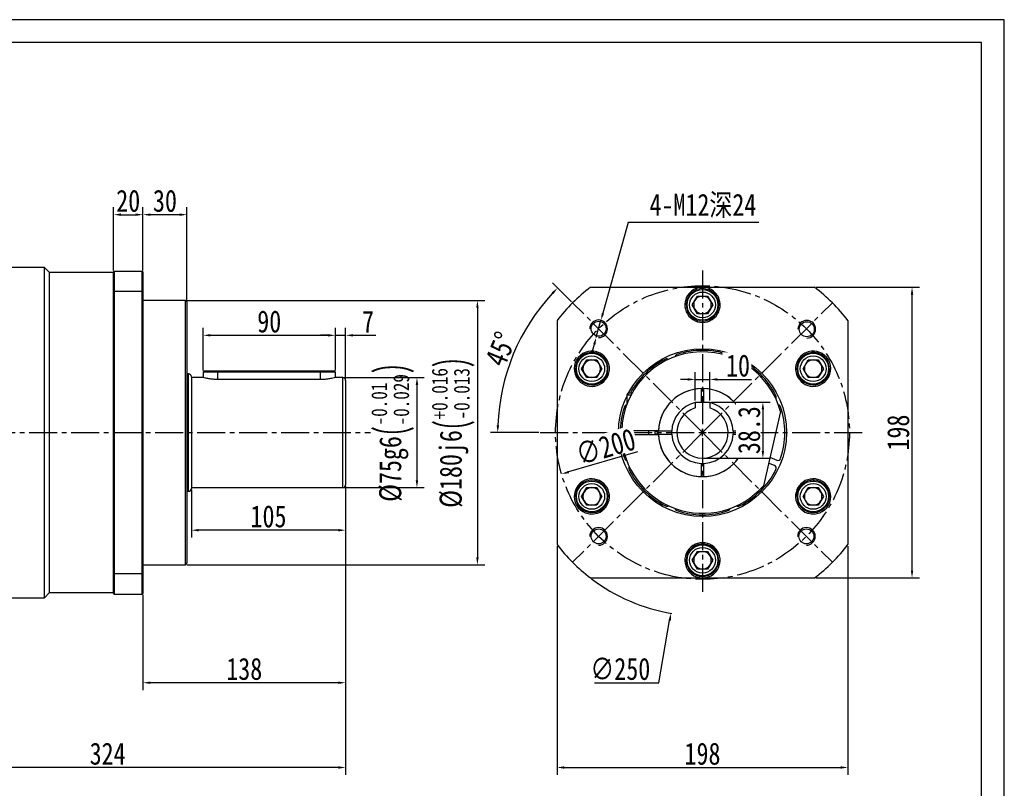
# Model space of a CAD drawing. Header units: millimetres. Extents: x 9863 to 11161, y 3530 to 4448.
# Tile 9 of 9: x 10490 to 11161, y 3925 to 4448. Entities that reach past the tile are written whole.
import ezdxf

# ---------------------------------------------------------------- set-up
doc = ezdxf.new("R2010")
doc.units = ezdxf.units.MM
doc.linetypes.add('CENTER2', pattern=[28.575, 19.05, -3.175, 3.175, -3.175])
doc.layers.get('Defpoints').update_dxf_attribs({"lineweight": 13})
for name, color, linetype in [('1轮廓实线层', 7, 'Continuous'), ('2细线层', 4, 'Continuous'), ('3中心线层', 1, 'CENTER2'), ('7标注层', 4, 'Continuous'), ('图框_外框线', 7, 'Continuous')]:
    doc.layers.add(name, color=color, linetype=linetype)
doc.styles.add('TH_GBDIM', font='txt', dxfattribs={"width": 0.8})
doc.dimstyles.new('TH_GBDIM', dxfattribs={"dimtxt": 4, "dimasz": 2.5, "dimexe": 0.625, "dimexo": 1, "dimgap": 1, "dimtad": 1, "dimdec": 1, "dimdsep": 46, "dimtxsty": 'TH_GBDIM', "dimcen": 2.5, "dimdle": 5, "dimclrd": 1, "dimclre": 1, "dimclrt": 1, "dimadec": 0, "dimazin": 2, "dimtfac": 0.714286, "dimtdec": 1, "dimtmove": 0, "dimatfit": 3, "dimfxl": 1, "dimtolj": 1, "dimarcsym": 0})

# ---------------------------------------------------------------- blocks, each defined once
blk = doc.blocks.new('*D237')
at = {"layer": '7标注层', "color": 1, "lineweight": -2}
for p, q in [((10711.24, 4204.52), (10765.78, 4204.52)), ((10760.78, 4199.52), (10760.78, 4134.52)), ((10711.24, 4129.52), (10765.78, 4129.52))]:
    blk.add_line(p, q, dxfattribs=at)
at = {"layer": '7标注层', "color": 1}
for points in [[(10761.62, 4199.52), (10759.95, 4199.52), (10760.78, 4204.52)], [(10759.95, 4134.52), (10761.62, 4134.52), (10760.78, 4129.52)]]:
    blk.add_solid(points, dxfattribs=at)
at = {"layer": 'Defpoints', "color": 0}
for p in [(10710.24, 4204.52), (10710.24, 4129.52), (10760.78, 4129.52)]:
    blk.add_point(p, dxfattribs=at)
at = {"layer": '7标注层', "color": 1, "insert": (10744.36, 4167.02), "char_height": 15, "attachment_point": 5, "rotation": 90, "style": 'TH_GBDIM'}
blk.add_mtext('\\A1;{%%c75}{}{g6\\H0.7143x;{\\H2x;\\W0.5;(}\\S-0.01^ -0.029;{\\H2x;\\W0.5;)}}', dxfattribs=at)
blk = doc.blocks.new('*D238')
at = {"layer": '7标注层', "color": 1, "lineweight": -2}
for p, q in [((10604.24, 4257.02), (10806.94, 4257.02)), ((10801.94, 4252.02), (10801.94, 4082.02)), ((10604.24, 4077.02), (10806.94, 4077.02))]:
    blk.add_line(p, q, dxfattribs=at)
at = {"layer": '7标注层', "color": 1}
for points in [[(10802.78, 4252.02), (10801.11, 4252.02), (10801.94, 4257.02)], [(10801.11, 4082.02), (10802.78, 4082.02), (10801.94, 4077.02)]]:
    blk.add_solid(points, dxfattribs=at)
at = {"layer": 'Defpoints', "color": 0}
for p in [(10603.24, 4257.02), (10603.24, 4077.02), (10801.94, 4077.02)]:
    blk.add_point(p, dxfattribs=at)
at = {"layer": '7标注层', "color": 1, "insert": (10785.52, 4167.02), "char_height": 15, "attachment_point": 5, "rotation": 90, "style": 'TH_GBDIM'}
blk.add_mtext('\\A1;{%%c180}{}{j6\\H0.7143x;{\\H2x;\\W0.5;(}\\S+0.016^ -0.013;{\\H2x;\\W0.5;)}}', dxfattribs=at)
blk = doc.blocks.new('*D239')
at = {"layer": '7标注层', "color": 1, "lineweight": -2}
for p, q in [((10712.24, 4130.52), (10712.24, 4095.52)), ((10607.24, 4128.02), (10607.24, 4095.52)), ((10707.24, 4100.52), (10612.24, 4100.52))]:
    blk.add_line(p, q, dxfattribs=at)
at = {"layer": '7标注层', "color": 1}
for points in [[(10612.24, 4101.35), (10612.24, 4099.68), (10607.24, 4100.52)], [(10707.24, 4099.68), (10707.24, 4101.35), (10712.24, 4100.52)]]:
    blk.add_solid(points, dxfattribs=at)
at = {"layer": 'Defpoints', "color": 0}
for p in [(10607.24, 4129.02), (10712.24, 4131.52), (10607.24, 4100.52)]:
    blk.add_point(p, dxfattribs=at)
at = {"layer": '7标注层', "color": 1, "insert": (10659.74, 4109.85), "char_height": 15, "attachment_point": 5, "style": 'TH_GBDIM'}
blk.add_mtext('\\A1;105', dxfattribs=at)
blk = doc.blocks.new('*D240')
at = {"layer": '7标注层', "color": 1, "lineweight": -2}
for p, q in [((10615.24, 4209.22), (10615.24, 4238.28)), ((10705.24, 4209.22), (10705.24, 4238.28)), ((10620.24, 4233.28), (10700.24, 4233.28))]:
    blk.add_line(p, q, dxfattribs=at)
at = {"layer": '7标注层', "color": 1}
for points in [[(10620.24, 4234.11), (10620.24, 4232.45), (10615.24, 4233.28)], [(10700.24, 4232.45), (10700.24, 4234.11), (10705.24, 4233.28)]]:
    blk.add_solid(points, dxfattribs=at)
at = {"layer": 'Defpoints', "color": 0}
for p in [(10705.24, 4233.28), (10615.24, 4208.22), (10705.24, 4208.22)]:
    blk.add_point(p, dxfattribs=at)
at = {"layer": '7标注层', "color": 1, "insert": (10660.24, 4242.61), "char_height": 15, "attachment_point": 5, "style": 'TH_GBDIM'}
blk.add_mtext('\\A1;90', dxfattribs=at)
blk = doc.blocks.new('*D241')
at = {"layer": '7标注层', "color": 1, "lineweight": -2}
for p, q in [((10705.24, 4209.22), (10705.24, 4238.28)), ((10712.24, 4203.52), (10712.24, 4238.28)), ((10700.24, 4233.28), (10695.24, 4233.28)), ((10705.24, 4233.28), (10712.24, 4233.28)), ((10717.24, 4233.28), (10732.75, 4233.28))]:
    blk.add_line(p, q, dxfattribs=at)
at = {"layer": '7标注层', "color": 1}
for points in [[(10700.24, 4232.45), (10700.24, 4234.11), (10705.24, 4233.28)], [(10717.24, 4234.11), (10717.24, 4232.45), (10712.24, 4233.28)]]:
    blk.add_solid(points, dxfattribs=at)
at = {"layer": 'Defpoints', "color": 0}
for p in [(10712.24, 4233.28), (10705.24, 4208.22), (10712.24, 4202.52)]:
    blk.add_point(p, dxfattribs=at)
at = {"layer": '7标注层', "color": 1, "insert": (10727.5, 4242.53), "char_height": 15, "attachment_point": 5, "style": 'TH_GBDIM'}
blk.add_mtext('\\A1;7', dxfattribs=at)
blk = doc.blocks.new('*D242')
at = {"layer": '7标注层', "color": 1, "lineweight": -2}
for p, q in [((10712.24, 4130.52), (10712.24, 3991.62)), ((10574.24, 4056.52), (10574.24, 3991.62)), ((10707.24, 3996.62), (10579.24, 3996.62))]:
    blk.add_line(p, q, dxfattribs=at)
at = {"layer": '7标注层', "color": 1}
for points in [[(10579.24, 3997.45), (10579.24, 3995.79), (10574.24, 3996.62)], [(10707.24, 3995.79), (10707.24, 3997.45), (10712.24, 3996.62)]]:
    blk.add_solid(points, dxfattribs=at)
at = {"layer": 'Defpoints', "color": 0}
for p in [(10712.24, 4131.52), (10574.24, 4057.52), (10574.24, 3996.62)]:
    blk.add_point(p, dxfattribs=at)
at = {"layer": '7标注层', "color": 1, "insert": (10643.24, 4005.95), "char_height": 15, "attachment_point": 5, "style": 'TH_GBDIM'}
blk.add_mtext('\\A1;138', dxfattribs=at)
blk = doc.blocks.new('*D243')
at = {"layer": '7标注层', "color": 1, "lineweight": -2}
for p, q in [((10712.24, 4130.52), (10712.24, 3933.85)), ((10388.24, 4066.52), (10388.24, 3933.85)), ((10707.24, 3938.85), (10393.24, 3938.85))]:
    blk.add_line(p, q, dxfattribs=at)
at = {"layer": '7标注层', "color": 1}
for points in [[(10393.24, 3939.68), (10393.24, 3938.02), (10388.24, 3938.85)], [(10707.24, 3938.02), (10707.24, 3939.68), (10712.24, 3938.85)]]:
    blk.add_solid(points, dxfattribs=at)
at = {"layer": 'Defpoints', "color": 0}
for p in [(10712.24, 4131.52), (10388.24, 4067.52), (10388.24, 3938.85)]:
    blk.add_point(p, dxfattribs=at)
at = {"layer": '7标注层', "color": 1, "insert": (10550.24, 3948.18), "char_height": 15, "attachment_point": 5, "style": 'TH_GBDIM'}
blk.add_mtext('\\A1;324', dxfattribs=at)
blk = doc.blocks.new('*D244')
at = {"layer": '7标注层', "color": 1, "lineweight": -2}
for p, q in [((10574.24, 4277.52), (10574.24, 4320.47)), ((10604.24, 4257.02), (10604.24, 4320.47)), ((10599.24, 4315.47), (10579.24, 4315.47))]:
    blk.add_line(p, q, dxfattribs=at)
at = {"layer": '7标注层', "color": 1}
for points in [[(10579.24, 4316.31), (10579.24, 4314.64), (10574.24, 4315.47)], [(10599.24, 4314.64), (10599.24, 4316.31), (10604.24, 4315.47)]]:
    blk.add_solid(points, dxfattribs=at)
at = {"layer": 'Defpoints', "color": 0}
for p in [(10574.24, 4315.47), (10574.24, 4276.52), (10604.24, 4256.02)]:
    blk.add_point(p, dxfattribs=at)
at = {"layer": '7标注层', "color": 1, "insert": (10589.24, 4324.81), "char_height": 15, "attachment_point": 5, "style": 'TH_GBDIM'}
blk.add_mtext('\\A1;30', dxfattribs=at)
blk = doc.blocks.new('*D245')
at = {"layer": '7标注层', "color": 1, "lineweight": -2}
for p, q in [((10554.24, 4277.52), (10554.24, 4320.47)), ((10574.24, 4277.52), (10574.24, 4320.47)), ((10559.24, 4315.47), (10569.24, 4315.47))]:
    blk.add_line(p, q, dxfattribs=at)
at = {"layer": '7标注层', "color": 1}
for points in [[(10559.24, 4316.31), (10559.24, 4314.64), (10554.24, 4315.47)], [(10569.24, 4314.64), (10569.24, 4316.31), (10574.24, 4315.47)]]:
    blk.add_solid(points, dxfattribs=at)
at = {"layer": 'Defpoints', "color": 0}
for p in [(10574.24, 4315.47), (10554.24, 4276.52), (10574.24, 4276.52)]:
    blk.add_point(p, dxfattribs=at)
at = {"layer": '7标注层', "color": 1, "insert": (10564.24, 4324.81), "char_height": 15, "attachment_point": 5, "style": 'TH_GBDIM'}
blk.add_mtext('\\A1;20', dxfattribs=at)
blk = doc.blocks.new('*U232')
at = {"layer": '3中心线层'}
blk.add_line((-44.19, -44.19), (44.19, 44.19), dxfattribs=at)
blk = doc.blocks.new('*U231')
at = {"layer": '1轮廓实线层', "color": 0, "linetype": 'ByBlock', "lineweight": -2, "transparency": 16777216}
for p, rotation in [((1658.55, 3629), 90), ((1658.55, 3540.61), 180), ((1746.94, 3540.61), 270)]:
    blk.add_blockref('*U232', p, dxfattribs=dict(at, rotation=rotation))
blk.add_blockref('*U232', (1746.94, 3629), dxfattribs=at)
blk = doc.blocks.new('*D258')
at = {"layer": '7标注层', "color": 1, "lineweight": -2}
for p, q in [((10856.15, 4089.7), (10856.15, 3933.85)), ((11054.15, 4089.7), (11054.15, 3933.85)), ((10861.15, 3938.85), (11049.15, 3938.85))]:
    blk.add_line(p, q, dxfattribs=at)
at = {"layer": '7标注层', "color": 1}
for points in [[(10861.15, 3939.68), (10861.15, 3938.02), (10856.15, 3938.85)], [(11049.15, 3938.02), (11049.15, 3939.68), (11054.15, 3938.85)]]:
    blk.add_solid(points, dxfattribs=at)
at = {"layer": 'Defpoints', "color": 0}
for p in [(10856.15, 4090.7), (11054.15, 4090.7), (11054.15, 3938.85)]:
    blk.add_point(p, dxfattribs=at)
at = {"layer": '7标注层', "color": 1, "insert": (10955.15, 3948.18), "char_height": 15, "attachment_point": 5, "style": 'TH_GBDIM'}
blk.add_mtext('\\A1;198', dxfattribs=at)
blk = doc.blocks.new('*D259')
at = {"layer": '7标注层', "color": 1, "lineweight": -2}
for p, q in [((10904.55, 4310.17), (10887.38, 4248.33)), ((10993.43, 4310.17), (10904.55, 4310.17)), ((10882.83, 4231.95), (10886.04, 4243.51)), ((10881.49, 4227.13), (10880.16, 4222.31))]:
    blk.add_line(p, q, dxfattribs=at)
at = {"layer": '7标注层', "color": 1}
for points in [[(10886.58, 4248.55), (10888.18, 4248.1), (10886.04, 4243.51)], [(10882.3, 4226.91), (10880.69, 4227.35), (10882.83, 4231.95)]]:
    blk.add_solid(points, dxfattribs=at)
at = {"layer": 'Defpoints', "color": 0}
for p in [(10886.04, 4243.51), (10882.83, 4231.95)]:
    blk.add_point(p, dxfattribs=at)
at = {"layer": '7标注层', "color": 1, "insert": (10955.42, 4321.43), "char_height": 15, "attachment_point": 5, "style": 'TH_GBDIM'}
blk.add_mtext('\\A1;{4-M12深24}{}{}', dxfattribs=at)
blk = doc.blocks.new('*D260')
at = {"layer": '7标注层', "color": 1, "lineweight": -2}
for p, q in [((10955.15, 4164.52), (10955.15, 4169.52)), ((10952.65, 4167.02), (10957.65, 4167.02)), ((10925.41, 3996.62), (10932.8, 4038.95)), ((10881.53, 3996.62), (10925.41, 3996.62))]:
    blk.add_line(p, q, dxfattribs=at)
blk.add_arc((10955.15, 4167.02), 125, 232.83118, 260.38673, dxfattribs=at)
at = {"layer": '7标注层', "color": 1}
blk.add_solid([(10933.62, 4038.81), (10931.98, 4039.1), (10933.66, 4043.88)], dxfattribs=at)
at = {"layer": 'Defpoints', "color": 0}
for p in [(10976.64, 4290.16), (10933.66, 4043.88)]:
    blk.add_point(p, dxfattribs=at)
at = {"layer": '7标注层', "color": 1, "insert": (10899.2, 4005.95), "char_height": 15, "attachment_point": 5, "style": 'TH_GBDIM'}
blk.add_mtext('\\A1;{∅250}{}{}', dxfattribs=at)
blk = doc.blocks.new('*D261')
at = {"layer": '7标注层', "color": 1, "lineweight": -2}
for p, q in [((10866.05, 4256.11), (10853.05, 4269.12)), ((10843.65, 4167.02), (10810.76, 4167.02))]:
    blk.add_line(p, q, dxfattribs=at)
blk.add_arc((10955.15, 4167.02), 139.39, 137.05535, 177.94465, dxfattribs=at)
at = {"layer": '7标注层', "color": 1}
for points in [[(10853.71, 4261.4), (10852.51, 4262.56), (10856.58, 4265.58)], [(10815.01, 4172.03), (10816.68, 4172), (10815.76, 4167.02)]]:
    blk.add_solid(points, dxfattribs=at)
at = {"layer": 'Defpoints', "color": 0}
for p in [(10866.76, 4255.41), (10834.43, 4236.71), (10844.65, 4167.02), (10955.15, 4167.02), (11065.65, 4167.02)]:
    blk.add_point(p, dxfattribs=at)
at = {"layer": '7标注层', "color": 1, "insert": (10817.82, 4223.9), "char_height": 15, "attachment_point": 5, "rotation": 67.5, "style": 'TH_GBDIM'}
blk.add_mtext('\\A1;45%%d', dxfattribs=at)
blk = doc.blocks.new('*D262')
at = {"layer": '7标注层', "color": 1, "lineweight": -2}
for p, q in [((11032.46, 4266.02), (11102.77, 4266.02)), ((11097.77, 4073.02), (11097.77, 4261.02)), ((11032.23, 4068.02), (11102.77, 4068.02))]:
    blk.add_line(p, q, dxfattribs=at)
at = {"layer": '7标注层', "color": 1}
for points in [[(11098.6, 4261.02), (11096.94, 4261.02), (11097.77, 4266.02)], [(11096.94, 4073.02), (11098.6, 4073.02), (11097.77, 4068.02)]]:
    blk.add_solid(points, dxfattribs=at)
at = {"layer": 'Defpoints', "color": 0}
for p in [(11031.46, 4266.02), (11097.77, 4266.02), (11031.23, 4068.02)]:
    blk.add_point(p, dxfattribs=at)
at = {"layer": '7标注层', "color": 1, "insert": (11088.44, 4167.02), "char_height": 15, "attachment_point": 5, "rotation": 90, "style": 'TH_GBDIM'}
blk.add_mtext('\\A1;198', dxfattribs=at)
blk = doc.blocks.new('*D263')
at = {"layer": '7标注层', "color": 1, "lineweight": -2}
blk.add_line((10910.8, 4153.95), (10864.02, 4140.17), dxfattribs=at)
at = {"layer": '7标注层', "color": 1}
blk.add_solid([(10863.78, 4140.97), (10864.25, 4139.37), (10859.22, 4138.76)], dxfattribs=at)
at = {"layer": 'Defpoints', "color": 0}
for p in [(11051.07, 4195.27), (10859.22, 4138.76)]:
    blk.add_point(p, dxfattribs=at)
at = {"layer": '7标注层', "color": 1, "insert": (10889.3, 4157.35), "char_height": 15, "attachment_point": 5, "rotation": 16.4126, "style": 'TH_GBDIM'}
blk.add_mtext('\\A1;∅200', dxfattribs=at)
blk = doc.blocks.new('*D264')
at = {"layer": '7标注层', "color": 1, "lineweight": -2}
for p, q in [((10961.15, 4187.82), (11001.26, 4187.82)), ((10996.26, 4182.82), (10996.26, 4154.52)), ((10956.15, 4149.52), (11001.26, 4149.52))]:
    blk.add_line(p, q, dxfattribs=at)
at = {"layer": '7标注层', "color": 1}
for points in [[(10997.09, 4182.82), (10995.42, 4182.82), (10996.26, 4187.82)], [(10995.42, 4154.52), (10997.09, 4154.52), (10996.26, 4149.52)]]:
    blk.add_solid(points, dxfattribs=at)
at = {"layer": 'Defpoints', "color": 0}
for p in [(10960.15, 4187.82), (10955.15, 4149.52), (10996.26, 4149.52)]:
    blk.add_point(p, dxfattribs=at)
at = {"layer": '7标注层', "color": 1, "insert": (10986.93, 4168.67), "char_height": 15, "attachment_point": 5, "rotation": 90, "style": 'TH_GBDIM'}
blk.add_mtext('\\A1;38.3', dxfattribs=at)
blk = doc.blocks.new('*D265')
at = {"layer": '7标注层', "color": 1, "lineweight": -2}
for p, q in [((10945.15, 4203.25), (10940.15, 4203.25)), ((10950.15, 4188.82), (10950.15, 4208.25)), ((10950.15, 4203.25), (10960.15, 4203.25)), ((10960.15, 4188.82), (10960.15, 4208.25)), ((10965.15, 4203.25), (10988.49, 4203.25))]:
    blk.add_line(p, q, dxfattribs=at)
at = {"layer": '7标注层', "color": 1}
for points in [[(10945.15, 4202.42), (10945.15, 4204.08), (10950.15, 4203.25)], [(10965.15, 4204.08), (10965.15, 4202.42), (10960.15, 4203.25)]]:
    blk.add_solid(points, dxfattribs=at)
at = {"layer": 'Defpoints', "color": 0}
for p in [(10960.15, 4203.25), (10950.15, 4187.82), (10960.15, 4187.82)]:
    blk.add_point(p, dxfattribs=at)
at = {"layer": '7标注层', "color": 1, "insert": (10979.32, 4212.58), "char_height": 15, "attachment_point": 5, "style": 'TH_GBDIM'}
blk.add_mtext('\\A1;10', dxfattribs=at)

msp = doc.modelspace()

# ---------------------------------------------------------------- linework, layer by layer
at = {"layer": '1轮廓实线层', "linetype": 'Continuous', "lineweight": 30}
for p, q in [((10507.24, 4279.52), (10483.24, 4279.52)), ((10510.74, 4276.02), (10507.24, 4279.52)), ((10507.24, 4167.02), (10507.24, 4279.52)), ((10554.24, 4276.02), (10510.74, 4276.02)), ((10510.74, 4167.02), (10510.74, 4276.02)), ((10554.24, 4276.52), (10554.74, 4277.02)), ((10554.24, 4262.83), (10554.24, 4276.52)), ((10554.74, 4277.02), (10554.74, 4263.02)), ((10554.74, 4277.02), (10573.74, 4277.02)), ((10573.74, 4263.02), (10573.74, 4277.02)), ((10573.74, 4277.02), (10574.24, 4276.52)), ((10574.24, 4276.52), (10574.24, 4262.83)), ((10554.24, 4262.83), (10554.74, 4263.02)), ((10554.24, 4071.2), (10554.24, 4262.83)), ((10554.74, 4263.02), (10554.74, 4071.02)), ((10573.74, 4263.02), (10554.74, 4263.02)), ((10574.24, 4262.83), (10573.74, 4263.02)), ((10573.74, 4071.02), (10573.74, 4263.02)), ((10574.24, 4262.83), (10574.24, 4071.2)), ((10878.83, 4266.02), (11031.46, 4266.02)), ((10603.24, 4257.02), (10574.24, 4257.02)), ((10604.24, 4256.02), (10603.24, 4257.02)), ((10603.24, 4167.02), (10603.24, 4257.02)), ((10604.24, 4256.02), (10604.24, 4167.02)), ((10943.47, 4256.76), (10943.36, 4256.24)), ((10948.22, 4254.02), (10951.68, 4260.02)), ((10951.68, 4260.02), (10958.61, 4260.02)), ((10958.61, 4260.02), (10962.08, 4254.02)), ((10966.94, 4256.24), (10966.83, 4256.76)), ((10951.68, 4248.02), (10948.22, 4254.02)), ((10962.08, 4254.02), (10958.61, 4248.02)), ((10856.15, 4243.33), (10856.15, 4090.7)), ((10945.46, 4248.7), (10945.89, 4249.06)), ((10946.63, 4246.97), (10947.06, 4247.32)), ((10958.61, 4248.02), (10951.68, 4248.02)), ((11054.15, 4243.33), (11054.15, 4090.7)), ((10872.88, 4210.52), (10876.34, 4216.52)), ((10876.34, 4216.52), (10883.27, 4216.52)), ((10883.77, 4221.84), (10883.27, 4222.01)), ((10883.27, 4216.52), (10886.73, 4210.52)), ((11021.04, 4216.25), (11021.57, 4216.05)), ((11023.56, 4210.52), (11027.03, 4216.52)), ((11027.03, 4222.01), (11026.52, 4221.84)), ((11027.03, 4216.52), (11033.96, 4216.52)), ((11033.96, 4216.52), (11037.42, 4210.52)), ((10616.04, 4209.02), (10615.24, 4208.22)), ((10616.04, 4209.02), (10625.24, 4209.02)), ((10625.24, 4208.22), (10625.24, 4209.02)), ((10625.24, 4209.02), (10695.24, 4209.02)), ((10695.24, 4209.02), (10695.24, 4208.22)), ((10695.24, 4209.02), (10704.44, 4209.02)), ((10705.24, 4208.22), (10704.44, 4209.02)), ((10876.34, 4204.52), (10872.88, 4210.52)), ((10886.73, 4210.52), (10883.27, 4204.52)), ((11020.13, 4214.37), (11020.65, 4214.18)), ((11027.03, 4204.52), (11023.56, 4210.52)), ((11037.42, 4210.52), (11033.96, 4204.52)), ((10605.24, 4207.02), (10604.24, 4207.02)), ((10605.24, 4167.02), (10605.24, 4207.02)), ((10607.24, 4205.02), (10607.24, 4167.02)), ((10615.24, 4204.52), (10607.24, 4204.52)), ((10615.24, 4208.22), (10615.24, 4204.52)), ((10625.24, 4208.22), (10615.24, 4208.22)), ((10695.24, 4208.22), (10625.24, 4208.22)), ((10625.24, 4203.16), (10625.24, 4208.22)), ((10695.24, 4203.16), (10625.24, 4203.16)), ((10705.24, 4208.22), (10695.24, 4208.22)), ((10695.24, 4203.16), (10695.24, 4208.22)), ((10705.24, 4204.52), (10705.24, 4208.22)), ((10710.24, 4204.52), (10705.24, 4204.52)), ((10710.24, 4167.02), (10710.24, 4204.52)), ((10712.24, 4202.52), (10712.24, 4167.02)), ((10883.27, 4204.52), (10876.34, 4204.52)), ((11033.96, 4204.52), (11027.03, 4204.52)), ((11055.15, 4202.46), (11055.24, 4202.45)), ((10871.59, 4201.77), (10871.98, 4201.42)), ((10879.57, 4199.47), (10879.47, 4200.02)), ((10881.65, 4199.62), (10881.56, 4200.16)), ((10954.15, 4197), (10954.15, 4196.5)), ((10954.15, 4196.5), (10954.15, 4187.82)), ((10956.15, 4196.5), (10956.15, 4197)), ((10956.15, 4187.82), (10956.15, 4196.5)), ((11038.31, 4201.42), (11038.71, 4201.77)), ((10903.65, 4192.52), (10903.65, 4186.32)), ((10906.42, 4192.52), (10903.65, 4192.52)), ((10905.15, 4194.02), (10907.23, 4194.02)), ((11008.24, 4181.38), (10996.57, 4130.83)), ((10507.24, 4054.52), (10507.24, 4167.02)), ((10510.74, 4058.02), (10510.74, 4167.02)), ((10603.24, 4077.02), (10603.24, 4167.02)), ((10604.24, 4167.02), (10604.24, 4078.02)), ((10605.24, 4127.02), (10605.24, 4167.02)), ((10607.24, 4167.02), (10607.24, 4129.02)), ((10710.24, 4129.52), (10710.24, 4167.02)), ((10712.24, 4167.02), (10712.24, 4131.52)), ((10900.67, 4168.52), (10900.17, 4168.52)), ((10900.17, 4165.52), (10900.67, 4165.52)), ((10900.67, 4168.52), (10924.68, 4168.52)), ((10924.68, 4165.52), (10900.67, 4165.52)), ((10906.65, 4168.52), (10906.65, 4165.52)), ((10918.65, 4165.52), (10918.65, 4168.52)), ((10922.66, 4168.02), (10922.68, 4168.52)), ((10923.16, 4168.02), (10922.66, 4168.02)), ((10922.68, 4165.52), (10922.66, 4166.02)), ((10922.66, 4166.02), (10923.16, 4166.02)), ((10923.18, 4168.52), (10923.16, 4168.02)), ((10923.16, 4168.02), (10925.16, 4168.02)), ((10923.16, 4166.02), (10923.18, 4165.52)), ((10925.16, 4166.02), (10923.16, 4166.02)), ((10925.19, 4168.52), (10924.68, 4168.52)), ((10924.68, 4165.52), (10925.19, 4165.52)), ((10925.66, 4168.02), (10925.16, 4168.02)), ((10925.16, 4166.02), (10925.66, 4166.02)), ((10933.67, 4168.02), (10925.66, 4168.02)), ((10925.66, 4166.02), (10933.67, 4166.02)), ((10934.17, 4168.02), (10933.67, 4168.02)), ((10933.67, 4166.02), (10934.17, 4166.02)), ((10976.62, 4168.02), (10976.12, 4168.02)), ((10976.12, 4166.02), (10976.62, 4166.02)), ((10984.63, 4168.02), (10976.62, 4168.02)), ((10976.62, 4166.02), (10984.63, 4166.02)), ((10985.13, 4168.02), (10984.63, 4168.02)), ((10984.63, 4166.02), (10985.13, 4166.02)), ((10985.61, 4168.52), (10985.11, 4168.52)), ((10985.11, 4165.52), (10985.61, 4165.52)), ((10985.13, 4168.02), (10987.13, 4168.02)), ((10987.13, 4166.02), (10985.13, 4166.02)), ((10985.61, 4168.52), (10990.15, 4168.52)), ((10990.15, 4165.52), (10985.61, 4165.52)), ((10987.13, 4168.02), (10987.11, 4168.52)), ((10987.11, 4165.52), (10987.13, 4166.02)), ((10987.63, 4168.02), (10987.13, 4168.02)), ((10987.13, 4166.02), (10987.63, 4166.02)), ((10987.61, 4168.52), (10987.63, 4168.02)), ((10987.63, 4166.02), (10987.61, 4165.52)), ((10990.15, 4168.52), (10990.15, 4165.52)), ((11001.04, 4150.17), (11005.67, 4148.26)), ((10954.15, 4146.04), (10954.15, 4145.54)), ((10954.15, 4145.54), (10954.15, 4137.53)), ((10956.15, 4145.54), (10956.15, 4146.04)), ((10956.15, 4137.53), (10956.15, 4145.54)), ((11004.13, 4144.56), (11000.12, 4146.22)), ((10954.15, 4137.53), (10954.15, 4137.03)), ((10956.15, 4137.03), (10956.15, 4137.53)), ((10607.24, 4129.52), (10710.24, 4129.52)), ((10871.98, 4132.62), (10871.59, 4132.26)), ((10872.88, 4123.52), (10876.34, 4129.52)), ((10876.34, 4129.52), (10883.27, 4129.52)), ((10883.27, 4129.52), (10886.73, 4123.52)), ((11023.56, 4123.52), (11027.03, 4129.52)), ((11027.03, 4129.52), (11033.96, 4129.52)), ((11028.65, 4134.41), (11028.74, 4133.87)), ((11030.73, 4134.56), (11030.82, 4134.01)), ((11033.96, 4129.52), (11037.42, 4123.52)), ((11038.71, 4132.26), (11038.31, 4132.62)), ((10604.24, 4127.02), (10605.24, 4127.02)), ((10876.34, 4117.52), (10872.88, 4123.52)), ((10886.73, 4123.52), (10883.27, 4117.52)), ((11027.03, 4117.52), (11023.56, 4123.52)), ((11037.42, 4123.52), (11033.96, 4117.52)), ((10883.27, 4117.52), (10876.34, 4117.52)), ((10889.25, 4117.79), (10888.73, 4117.98)), ((10890.16, 4119.67), (10889.65, 4119.86)), ((11033.96, 4117.52), (11027.03, 4117.52)), ((10883.27, 4112.03), (10883.77, 4112.19)), ((11026.52, 4112.19), (11027.03, 4112.03)), ((10948.22, 4080.02), (10951.68, 4086.02)), ((10951.68, 4086.02), (10958.61, 4086.02)), ((10958.61, 4086.02), (10962.08, 4080.02)), ((10963.66, 4087.06), (10963.24, 4086.71)), ((10964.83, 4085.33), (10964.4, 4084.98)), ((10574.24, 4077.02), (10603.24, 4077.02)), ((10603.24, 4077.02), (10604.24, 4078.02)), ((10943.36, 4077.79), (10943.47, 4077.27)), ((10951.68, 4074.02), (10948.22, 4080.02)), ((10962.08, 4080.02), (10958.61, 4074.02)), ((10966.83, 4077.27), (10966.94, 4077.79)), ((10554.24, 4071.2), (10554.74, 4071.02)), ((10554.24, 4057.52), (10554.24, 4071.2)), ((10554.74, 4071.02), (10554.74, 4057.02)), ((10554.74, 4071.02), (10573.74, 4071.02)), ((10574.24, 4071.2), (10573.74, 4071.02)), ((10573.74, 4057.02), (10573.74, 4071.02)), ((10574.24, 4071.2), (10574.24, 4057.52)), ((10958.61, 4074.02), (10951.68, 4074.02)), ((10878.83, 4068.02), (11031.46, 4068.02)), ((10507.24, 4054.52), (10510.74, 4058.02)), ((10510.74, 4058.02), (10554.24, 4058.02)), ((10554.74, 4057.02), (10554.24, 4057.52)), ((10554.74, 4057.02), (10573.74, 4057.02)), ((10574.24, 4057.52), (10573.74, 4057.02)), ((10483.24, 4054.52), (10507.24, 4054.52))]:
    msp.add_line(p, q, dxfattribs=at)
at = {"layer": '1轮廓实线层'}
for p, q in [((10950.15, 4187.82), (10950.15, 4183.79)), ((10950.15, 4187.82), (10960.15, 4187.82)), ((10960.15, 4187.82), (10960.15, 4183.79))]:
    msp.add_line(p, q, dxfattribs=at)
at = {"layer": '1轮廓实线层', "linetype": 'Continuous', "lineweight": 30}
for centre, radius in [((10955.15, 4254.02), 10.5), ((10955.15, 4254.02), 8.75), ((10884.44, 4237.73), 5.1), ((11026.15, 4237.43), 5.1), ((10879.8, 4210.52), 10.5), ((10879.8, 4210.52), 8.75), ((11030.49, 4210.52), 10.5), ((11030.49, 4210.52), 8.75), ((10879.8, 4123.52), 10.5), ((10879.8, 4123.52), 8.75), ((11030.49, 4123.52), 10.5), ((11030.49, 4123.52), 8.75), ((10884.44, 4096.31), 5.1), ((11025.86, 4096.31), 5.1), ((10955.15, 4080.02), 10.5), ((10955.15, 4080.02), 8.75)]:
    msp.add_circle(centre, radius, dxfattribs=at)
at = {"layer": '1轮廓实线层'}
msp.add_circle((10955.15, 4167.02), 57.15, dxfattribs=at)
at = {"layer": '1轮廓实线层', "linetype": 'Continuous', "lineweight": 30}
for centre, radius, start, end in [((10955.15, 4167.02), 125, 127.62719, 142.37281), ((10955.15, 4254.02), 12, 13.21278, 166.78722), ((10955.15, 4254.02), 11.05, 219.60851, 208.76682), ((10955.15, 4167.02), 125, 37.62719, 52.37281), ((10955.15, 4254.02), 12, 169.31876, 10.68124), ((10955.15, 4254.02), 6, 150, 210), ((10955.15, 4254.02), 6, 90, 150), ((10955.15, 4254.02), 6, 30, 90), ((10955.15, 4254.02), 6, 330, 30), ((10955.15, 4254.02), 6, 210, 270), ((10955.15, 4254.02), 6, 270, 330), ((10955.15, 4254.02), 11.05, 208.76682, 219.60851), ((10879.8, 4210.52), 12, 73.21278, 226.78722), ((10955.15, 4167.02), 56, 71.74802, 108.25198), ((11030.49, 4210.52), 12, 313.21278, 106.78722), ((10879.8, 4210.52), 11.05, 279.60851, 268.76682), ((10879.8, 4210.52), 12, 229.31876, 70.68124), ((10879.8, 4210.52), 6, 90, 150), ((10879.8, 4210.52), 6, 30, 90), ((10955.15, 4167.02), 55, 15.13753, 178.43719), ((10955.15, 4167.02), 56, 116.74802, 151.17455), ((10930.84, 4215.24), 2, 55.83332, 116.74802), ((10938.24, 4218.3), 2, 108.25198, 169.16668), ((10972.06, 4218.3), 2, 10.83332, 71.74802), ((10979.45, 4215.24), 2, 63.25198, 124.16668), ((10955.15, 4167.02), 56, 26.74802, 63.25198), ((11030.49, 4210.52), 12, 109.31876, 310.68124), ((11030.49, 4210.52), 11.05, 159.60851, 148.76682), ((11030.49, 4210.52), 11.05, 148.76682, 159.60851), ((11030.49, 4210.52), 6, 90, 150), ((11030.49, 4210.52), 6, 30, 90), ((10879.8, 4210.52), 6, 150, 210), ((10879.8, 4210.52), 6, 330, 30), ((11030.49, 4210.52), 6, 150, 210), ((11030.49, 4210.52), 6, 330, 30), ((10605.24, 4205.02), 2, 0, 90), ((10710.24, 4202.52), 2, 0, 90), ((10879.8, 4210.52), 6, 210, 270), ((10879.8, 4210.52), 6, 270, 330), ((11030.49, 4210.52), 6, 210, 270), ((11030.49, 4210.52), 6, 270, 330), ((10879.8, 4210.52), 11.05, 268.76682, 279.60851), ((10955.15, 4167.02), 30, 91.91021, 178.08979), ((10955.15, 4167.02), 30, 2.86598, 177.13402), ((10955.15, 4167.02), 30, 1.91021, 88.08979), ((10905.15, 4192.52), 1.5, 90, 180), ((11003.37, 4191.32), 2, 325.83332, 26.74802), ((10955.15, 4167.02), 56, 161.74802, 198.25198), ((10903.86, 4183.93), 2, 100.83332, 161.74802), ((10955.15, 4167.02), 21, 103.77415, 177.2706), ((10955.15, 4167.02), 21, 2.7294, 76.22585), ((11006.43, 4183.93), 2, 18.25198, 79.16668), ((10955.15, 4167.02), 56, 341.74802, 18.25198), ((10955.15, 4167.02), 55, 181.56281, 318.86247), ((10955.15, 4167.02), 32.5, 178.23677, 181.76323), ((10955.15, 4167.02), 30, 181.91021, 268.08979), ((10955.15, 4167.02), 30, 182.86598, 357.13402), ((10955.15, 4167.02), 21.1, 177.28354, 182.71646), ((10955.15, 4167.02), 21, 182.7294, 267.2706), ((10955.15, 4167.02), 21, 272.7294, 357.2706), ((10955.15, 4167.02), 30, 271.91021, 358.08979), ((10955.15, 4167.02), 21.1, 357.28354, 2.71646), ((10955.15, 4167.02), 32.5, 358.23677, 1.76323), ((10903.86, 4150.1), 2, 198.25198, 259.16668), ((11006.43, 4150.1), 2, 247.5, 341.74802), ((10906.93, 4142.71), 2, 145.83332, 206.74802), ((10955.15, 4167.02), 21.1, 267.28354, 272.71646), ((11003.37, 4142.71), 2, 333.25198, 67.5), ((10879.8, 4123.52), 12, 289.31876, 130.68124), ((10955.15, 4167.02), 56, 206.74802, 243.25198), ((10955.15, 4167.02), 56, 296.74802, 333.25198), ((11030.49, 4123.52), 12, 49.31876, 250.68124), ((10605.24, 4129.02), 2, 270, 0), ((10710.24, 4131.52), 2, 270, 0), ((10879.8, 4123.52), 12, 133.21278, 286.78722), ((10879.8, 4123.52), 11.05, 339.60851, 328.76682), ((10879.8, 4123.52), 6, 90, 150), ((10879.8, 4123.52), 6, 30, 90), ((11030.49, 4123.52), 11.05, 99.60851, 88.76682), ((11030.49, 4123.52), 6, 90, 150), ((11030.49, 4123.52), 12, 253.21278, 46.78722), ((11030.49, 4123.52), 11.05, 88.76682, 99.60851), ((11030.49, 4123.52), 6, 30, 90), ((10879.8, 4123.52), 6, 150, 210), ((10879.8, 4123.52), 6, 330, 30), ((11030.49, 4123.52), 6, 150, 210), ((11030.49, 4123.52), 6, 330, 30), ((10879.8, 4123.52), 6, 210, 270), ((10879.8, 4123.52), 6, 270, 330), ((10879.8, 4123.52), 11.05, 328.76682, 339.60851), ((10930.84, 4118.79), 2, 243.25198, 304.16668), ((10938.24, 4115.73), 2, 190.83332, 251.74802), ((10972.06, 4115.73), 2, 288.25198, 349.16668), ((10979.45, 4118.79), 2, 235.83332, 296.74802), ((11030.49, 4123.52), 6, 210, 270), ((11030.49, 4123.52), 6, 270, 330), ((10955.15, 4167.02), 56, 251.74802, 288.25198), ((10955.15, 4167.02), 125, 217.62719, 232.37281), ((10955.15, 4080.02), 12, 349.31876, 190.68124), ((10955.15, 4080.02), 11.05, 39.60851, 28.76682), ((10955.15, 4167.02), 125, 307.62719, 322.37281), ((10955.15, 4080.02), 6, 150, 210), ((10955.15, 4080.02), 6, 90, 150), ((10955.15, 4080.02), 6, 30, 90), ((10955.15, 4080.02), 6, 330, 30), ((10955.15, 4080.02), 11.05, 28.76682, 39.60851), ((10955.15, 4080.02), 12, 193.21278, 346.78722), ((10955.15, 4080.02), 6, 210, 270), ((10955.15, 4080.02), 6, 270, 330)]:
    msp.add_arc(centre, radius, start, end, dxfattribs=at)
at = {"layer": '1轮廓实线层'}
msp.add_arc((10955.15, 4167.02), 17.5, 106.60155, 73.39845, dxfattribs=at)
at = {"layer": '1轮廓实线层', "linetype": 'Continuous', "lineweight": 30}
for points, knots in [([(10625.24, 4203.16), (10624.14, 4203.19), (10621.94, 4203.25), (10618.99, 4203.67), (10616.72, 4204.13), (10615.39, 4204.48), (10615.37, 4204.48), (10615.36, 4204.49)], [0, 0, 0, 0, 0.209595, 0.419008, 0.633162, 0.850675, 1, 1, 1, 1]), ([(10705.13, 4204.49), (10705.16, 4204.49), (10705.31, 4204.53), (10704.46, 4204.31), (10702.67, 4203.89), (10699.95, 4203.42), (10697.31, 4203.18), (10695.71, 4203.16), (10695.24, 4203.16)], [0, 0, 0, 0, 0.063102, 0.270064, 0.479138, 0.694622, 0.911352, 1, 1, 1, 1])]:
    msp.add_open_spline(points, degree=3, knots=knots, dxfattribs=at)
at = {"layer": '2细线层'}
for centre in [(10884.44, 4237.73), (11026.15, 4237.43), (10884.44, 4096.31), (11025.86, 4096.31)]:
    msp.add_arc(centre, 6, 270, 180, dxfattribs=at)
at = {"layer": '3中心线层'}
for p, q in [((10955.15, 4277.52), (10955.15, 4056.52)), ((10382.51, 4167.02), (10729.17, 4167.02)), ((10844.65, 4167.02), (11065.65, 4167.02))]:
    msp.add_line(p, q, dxfattribs=at)
msp.add_circle((10955.15, 4167.02), 100, dxfattribs=at)
at = {"layer": '图框_外框线', "color": 3}
msp.add_lwpolyline([(9862.65, 3530.48), (11160.59, 3530.48), (11160.59, 4448.31), (9862.65, 4448.31)], close=True, dxfattribs=at)
at = {"layer": '图框_外框线', "color": 3, "lineweight": 25}
msp.add_lwpolyline([(9939.9, 3545.93), (11145.13, 3545.93), (11145.13, 4432.86), (9939.9, 4432.86)], close=True, dxfattribs=at)

# ---------------------------------------------------------------- block references
at = {"layer": '1轮廓实线层'}
msp.add_blockref('*U231', (9252.4, 582.21), dxfattribs=at)

# ---------------------------------------------------------------- dimensions: what is measured, and where the dimension line sits
at = {"layer": '7标注层'}
for base, p1, p2, picture, middle in [((10574.24, 4315.47), (10554.24, 4276.52), (10574.24, 4276.52), '*D245', (10564.24, 4315.47)), ((10574.24, 4315.47), (10604.24, 4256.02), (10574.24, 4276.52), '*D244', (10589.24, 4315.47)), ((10388.24, 3938.85), (10712.24, 4131.52), (10388.24, 4067.52), '*D243', (10550.24, 3938.85)), ((10574.24, 3996.62), (10712.24, 4131.52), (10574.24, 4057.52), '*D242', (10643.24, 3996.62)), ((11054.15, 3938.85), (10856.15, 4090.7), (11054.15, 4090.7), '*D258', (10955.15, 3938.85))]:
    dim = msp.add_linear_dim(base=base, p1=p1, p2=p2, dimstyle='TH_GBDIM', override={"dimtxt": 15, "dimasz": 5, "dimexe": 5, "dimgap": 2}, dxfattribs=at)
    dim.commit()
    dim.dimension.update_dxf_attribs({"geometry": picture, "text_midpoint": middle, "dimtype": 160})
for p1, p2, text, override, picture, middle in [((10882.83, 4231.95), (10886.04, 4243.51), '{4-M12深24}{}{}', {"dimtxt": 15, "dimasz": 5, "dimgap": 2, "dimtoh": 1}, '*D259', (10955.42, 4310.17)), ((10976.64, 4290.16), (10933.66, 4043.88), '{<>}{}{}', {"dimtxt": 15, "dimasz": 5, "dimgap": 2, "dimtih": 1, "dimtoh": 1, "dimtofl": 0}, '*D260', (10899.2, 3996.62))]:
    dim = msp.add_diameter_dim_2p(p1=p1, p2=p2, text=text, dimstyle='TH_GBDIM', override=override, dxfattribs=at)
    dim.commit()
    dim.dimension.update_dxf_attribs({"geometry": picture, "text_midpoint": middle, "dimtype": 163})
for base, p1, p2, text, picture, middle in [((10801.94, 4077.02), (10603.24, 4257.02), (10603.24, 4077.02), '{%%c<>}{}{j6\\H0.7143x;{\\H2x;\\W0.5;(}\\S+0.016^ -0.013;{\\H2x;\\W0.5;)}}', '*D238', (10801.94, 4167.02)), ((10760.78, 4129.52), (10710.24, 4204.52), (10710.24, 4129.52), '{%%c<>}{}{g6\\H0.7143x;{\\H2x;\\W0.5;(}\\S-0.01^ -0.029;{\\H2x;\\W0.5;)}}', '*D237', (10760.78, 4167.02))]:
    dim = msp.add_linear_dim(base=base, p1=p1, p2=p2, angle=90, text=text, dimstyle='TH_GBDIM', override={"dimtxt": 15, "dimasz": 5, "dimexe": 5, "dimgap": 2}, dxfattribs=at)
    dim.commit()
    dim.dimension.update_dxf_attribs({"geometry": picture, "text_midpoint": middle, "dimtype": 160})
dim = msp.add_angular_dim_2l(base=(10834.43, 4236.71), line1=((10844.65, 4167.02), (11065.65, 4167.02)), line2=((10955.15, 4167.02), (10866.76, 4255.41)), dimstyle='TH_GBDIM', override={"dimtxt": 15, "dimasz": 5, "dimexe": 5, "dimgap": 2}, dxfattribs=at)
dim.commit()
dim.dimension.update_dxf_attribs({"geometry": '*D261', "text_midpoint": (10817.82, 4223.9)})
dim = msp.add_linear_dim(base=(11097.77, 4266.02), p1=(11031.23, 4068.02), p2=(11031.46, 4266.02), angle=90, dimstyle='TH_GBDIM', override={"dimtxt": 15, "dimasz": 5, "dimexe": 5, "dimgap": 2}, dxfattribs=at)
dim.commit()
dim.dimension.update_dxf_attribs({"geometry": '*D262', "text_midpoint": (11088.44, 4167.02)})
for base, p1, p2, picture, middle in [((10705.24, 4233.28), (10615.24, 4208.22), (10705.24, 4208.22), '*D240', (10660.24, 4242.61)), ((10712.24, 4233.28), (10705.24, 4208.22), (10712.24, 4202.52), '*D241', (10727.5, 4242.53)), ((10607.24, 4100.52), (10712.24, 4131.52), (10607.24, 4129.02), '*D239', (10659.74, 4109.85))]:
    dim = msp.add_linear_dim(base=base, p1=p1, p2=p2, dimstyle='TH_GBDIM', override={"dimtxt": 15, "dimasz": 5, "dimexe": 5, "dimgap": 2}, dxfattribs=at)
    dim.commit()
    dim.dimension.update_dxf_attribs({"geometry": picture, "text_midpoint": middle})

# ---------------------------------------------------------------- next in the draw order: wipeouts: each hides what was drawn before it
for points in [[(10968.8, 4204.81), (10968.8, 4221.66), (10988.38, 4221.66), (10988.38, 4204.81)], [(10869.91, 4143.54), (10865.15, 4159.7), (10907.14, 4172.07), (10911.91, 4155.91)]]:
    msp.add_wipeout(points).dxf.layer = '1轮廓实线层'

# ---------------------------------------------------------------- next in the draw order: dimensions: what is measured, and where the dimension line sits
dim = msp.add_diameter_dim_2p(p1=(11051.07, 4195.27), p2=(10859.22, 4138.76), dimstyle='TH_GBDIM', override={"dimtxt": 15, "dimasz": 5, "dimexe": 5, "dimgap": 2}, dxfattribs=at)
dim.commit()
dim.dimension.update_dxf_attribs({"geometry": '*D263', "text_midpoint": (10891.93, 4148.4), "dimtype": 163})

# ---------------------------------------------------------------- next in the draw order: wipeouts: each hides what was drawn before it
msp.add_wipeout([(10994.7, 4149.91), (10977.85, 4149.91), (10977.85, 4188.5), (10994.7, 4188.5)]).dxf.layer = '1轮廓实线层'

# ---------------------------------------------------------------- next in the draw order: dimensions: what is measured, and where the dimension line sits
dim = msp.add_linear_dim(base=(10960.15, 4203.25), p1=(10950.15, 4187.82), p2=(10960.15, 4187.82), dimstyle='TH_GBDIM', override={"dimtxt": 15, "dimasz": 5, "dimexe": 5, "dimgap": 2}, dxfattribs=at)
dim.commit()
dim.dimension.update_dxf_attribs({"geometry": '*D265', "text_midpoint": (10979.32, 4212.58)})
dim = msp.add_linear_dim(base=(10996.26, 4149.52), p1=(10960.15, 4187.82), p2=(10955.15, 4149.52), angle=90, dimstyle='TH_GBDIM', override={"dimtxt": 15, "dimasz": 5, "dimexe": 5, "dimgap": 2}, dxfattribs=at)
dim.commit()
dim.dimension.update_dxf_attribs({"geometry": '*D264', "text_midpoint": (10986.93, 4168.67)})

doc.saveas('drawing.dxf')
